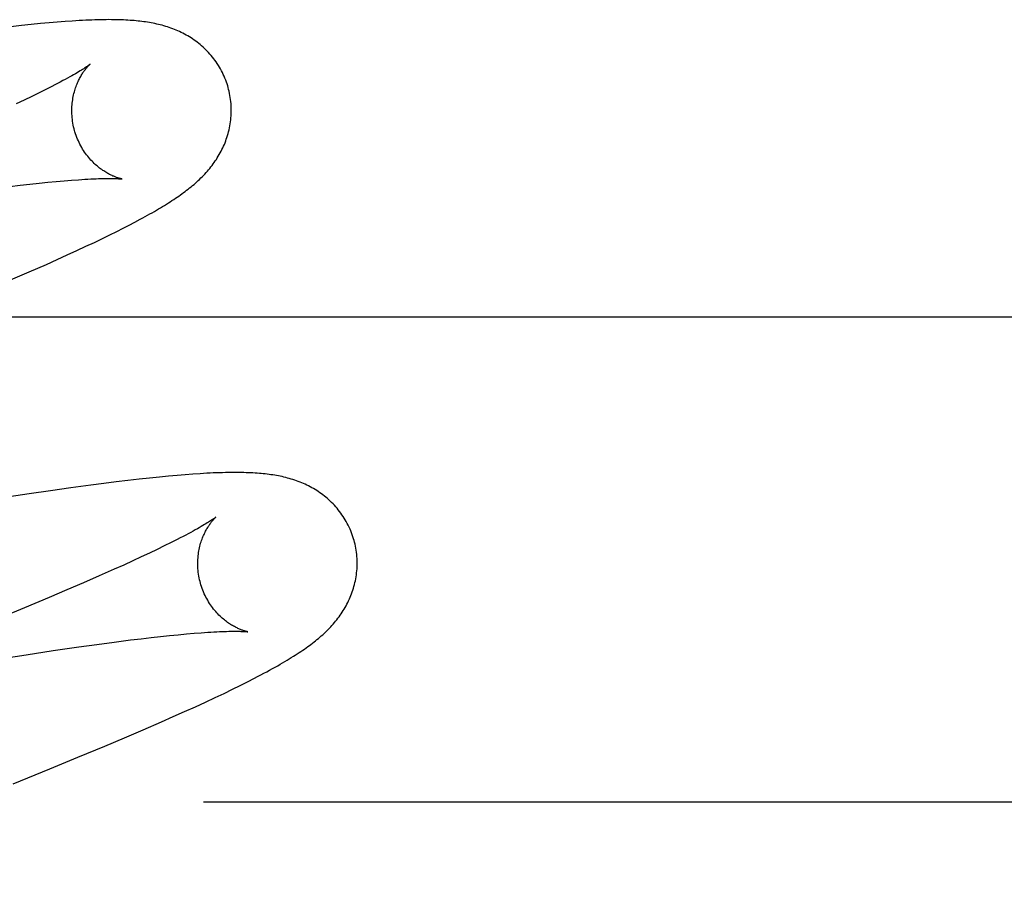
# Model space of a CAD drawing. Header units: inches. Extents: x 0 to 270, y 0 to 175.
# Tile 37 of 95: x 78.024 to 78.148, y 85.859 to 85.97. Entities that reach past the tile are written whole.
import ezdxf

# ---------------------------------------------------------------- set-up
doc = ezdxf.new("R2010")
doc.units = ezdxf.units.IN
doc.header["$LTSCALE"] = 14.84127
doc.header["$MEASUREMENT"] = 0
doc.linetypes.add('HIDDEN', pattern=[0.2, 0.1, -0.1])
doc.layers.add('DEFAULT_2', color=8, linetype='HIDDEN')

msp = doc.modelspace()

# ---------------------------------------------------------------- linework, layer by layer
at = {"layer": 'DEFAULT_2', "color": 8, "linetype": 'HIDDEN'}
for p, q in [((78.02466, 85.96893), (78.02334, 85.96878)), ((78.02589, 85.96905), (78.02466, 85.96893)), ((78.02705, 85.96917), (78.02589, 85.96905)), ((78.02813, 85.96927), (78.02705, 85.96917)), ((78.02915, 85.96935), (78.02813, 85.96927)), ((78.03012, 85.96943), (78.02915, 85.96935)), ((78.02686, 85.96048), (78.02596, 85.96004)), ((78.0277, 85.96089), (78.02686, 85.96048)), ((78.02847, 85.96129), (78.0277, 85.96089)), ((78.025, 85.95958), (78.02398, 85.95911)), ((78.02596, 85.96004), (78.025, 85.95958)), ((78.0257, 85.94902), (78.02687, 85.94915)), ((78.02687, 85.94915), (78.02798, 85.94926)), ((78.02798, 85.94926), (78.02903, 85.94936)), ((78.02903, 85.94936), (78.03002, 85.94945)), ((78.03002, 85.94945), (78.03095, 85.94953)), ((78.0232, 85.94872), (78.02448, 85.94888)), ((78.02448, 85.94888), (78.0257, 85.94902)), ((78.03817, 85.94389), (78.03888, 85.94426)), ((78.03888, 85.94426), (78.03955, 85.94462)), ((78.03573, 85.94266), (78.0366, 85.94309)), ((78.0366, 85.94309), (78.03741, 85.9435)), ((78.03741, 85.9435), (78.03817, 85.94389)), ((78.03275, 85.94123), (78.03381, 85.94173)), ((78.03381, 85.94173), (78.0348, 85.94221)), ((78.0348, 85.94221), (78.03573, 85.94266)), ((78.03041, 85.94015), (78.03161, 85.9407)), ((78.03161, 85.9407), (78.03275, 85.94123)), ((78.02778, 85.93897), (78.02913, 85.93957)), ((78.02913, 85.93957), (78.03041, 85.94015)), ((78.0233, 85.93702), (78.02561, 85.93802)), ((78.02561, 85.93802), (78.02778, 85.93897)), ((77.86889, 85.93237), (78.36889, 85.93237)), ((78.04072, 85.91216), (78.03941, 85.91202)), ((78.04195, 85.91229), (78.04072, 85.91216)), ((78.0431, 85.9124), (78.04195, 85.91229)), ((78.04418, 85.9125), (78.0431, 85.9124)), ((78.04519, 85.91258), (78.04418, 85.9125)), ((78.04615, 85.91265), (78.04519, 85.91258)), ((78.03085, 85.91094), (78.02828, 85.91058)), ((78.03335, 85.91128), (78.03085, 85.91094)), ((78.03497, 85.91149), (78.03335, 85.91128)), ((78.03653, 85.91169), (78.03497, 85.91149)), ((78.03801, 85.91186), (78.03653, 85.91169)), ((78.03941, 85.91202), (78.03801, 85.91186)), ((78.02564, 85.9102), (78.02198, 85.90965)), ((78.02828, 85.91058), (78.02564, 85.9102)), ((78.04257, 85.90365), (78.04167, 85.90321)), ((78.04342, 85.90407), (78.04257, 85.90365)), ((78.0442, 85.90446), (78.04342, 85.90407)), ((78.03969, 85.90227), (78.03861, 85.90178)), ((78.04071, 85.90275), (78.03969, 85.90227)), ((78.04167, 85.90321), (78.04071, 85.90275)), ((78.03748, 85.90126), (78.0363, 85.90073)), ((78.03861, 85.90178), (78.03748, 85.90126)), ((78.03442, 85.8999), (78.03243, 85.89903)), ((78.0363, 85.90073), (78.03442, 85.8999)), ((78.03243, 85.89903), (78.03033, 85.89813)), ((78.03033, 85.89813), (78.02812, 85.8972)), ((78.02812, 85.8972), (78.02503, 85.8959)), ((78.02503, 85.8959), (78.02176, 85.89455)), ((78.04211, 85.89229), (78.04324, 85.89241)), ((78.04324, 85.89241), (78.04432, 85.89252)), ((78.04432, 85.89252), (78.04534, 85.89262)), ((78.04534, 85.89262), (78.0463, 85.8927)), ((78.03184, 85.89099), (78.03412, 85.8913)), ((78.03412, 85.8913), (78.0363, 85.89159)), ((78.0363, 85.89159), (78.03835, 85.89186)), ((78.03835, 85.89186), (78.03966, 85.89201)), ((78.03966, 85.89201), (78.04091, 85.89216)), ((78.04091, 85.89216), (78.04211, 85.89229)), ((78.02075, 85.88932), (78.02523, 85.89001)), ((78.02523, 85.89001), (78.02862, 85.89052)), ((78.02862, 85.89052), (78.03184, 85.89099)), ((78.05209, 85.88615), (78.05301, 85.88661)), ((78.05301, 85.88661), (78.05387, 85.88705)), ((78.04894, 85.88463), (78.05006, 85.88516)), ((78.05006, 85.88516), (78.05111, 85.88567)), ((78.05111, 85.88567), (78.05209, 85.88615)), ((78.04647, 85.88349), (78.04775, 85.88407)), ((78.04775, 85.88407), (78.04894, 85.88463)), ((78.0437, 85.88224), (78.04512, 85.88287)), ((78.04512, 85.88287), (78.04647, 85.88349)), ((78.03992, 85.88059), (78.04222, 85.88159)), ((78.04222, 85.88159), (78.0437, 85.88224)), ((78.03756, 85.87958), (78.03992, 85.88059)), ((78.03512, 85.87855), (78.03756, 85.87958)), ((78.03173, 85.87714), (78.03512, 85.87855)), ((78.02821, 85.87569), (78.03173, 85.87714)), ((78.02361, 85.87383), (78.02821, 85.87569)), ((78.04749, 85.87157), (78.30674, 85.87157))]:
    msp.add_line(p, q, dxfattribs=at)
for points in [[(78.05058, 85.96113), (78.05052, 85.96134), (78.05044, 85.96159), (78.05036, 85.96184), (78.05027, 85.96208), (78.05017, 85.96232), (78.05007, 85.96256), (78.04996, 85.96279), (78.04985, 85.96303), (78.04973, 85.96326), (78.04961, 85.96348), (78.04948, 85.96371), (78.04935, 85.96392), (78.04921, 85.96414), (78.04907, 85.96435), (78.04892, 85.96456), (78.04877, 85.96476), (78.04861, 85.96496), (78.04846, 85.96515), (78.04829, 85.96534), (78.04813, 85.96552), (78.04796, 85.9657), (78.04779, 85.96588), (78.04761, 85.96605), (78.04743, 85.96621), (78.04725, 85.96637), (78.04707, 85.96653), (78.04689, 85.96668), (78.0467, 85.96682), (78.04651, 85.96697), (78.04632, 85.9671), (78.04612, 85.96724), (78.04592, 85.96737), (78.04572, 85.96749), (78.04552, 85.96761), (78.04531, 85.96773), (78.04511, 85.96784), (78.0449, 85.96795), (78.04469, 85.96806), (78.04448, 85.96816), (78.04427, 85.96825), (78.04406, 85.96834), (78.04385, 85.96843), (78.04363, 85.96851), (78.04341, 85.96859), (78.04319, 85.96867), (78.04297, 85.96875), (78.04275, 85.96882), (78.04252, 85.96888), (78.0423, 85.96895), (78.04207, 85.969), (78.04184, 85.96906), (78.04162, 85.96911), (78.04139, 85.96916), (78.04116, 85.96921), (78.04093, 85.96925), (78.0407, 85.96929), (78.04047, 85.96933), (78.04023, 85.96937), (78.04, 85.9694), (78.03976, 85.96943), (78.03952, 85.96946), (78.03928, 85.96949), (78.03903, 85.96951), (78.03878, 85.96954), (78.03853, 85.96956), (78.03827, 85.96957), (78.038, 85.96959), (78.03773, 85.96961), (78.03745, 85.96962), (78.03716, 85.96963), (78.03687, 85.96964), (78.03657, 85.96965), (78.03626, 85.96965), (78.03594, 85.96965), (78.03562, 85.96966), (78.03529, 85.96965), (78.03495, 85.96965), (78.0346, 85.96964), (78.03424, 85.96964), (78.03387, 85.96963), (78.0335, 85.96961), (78.03311, 85.9696), (78.03271, 85.96958), (78.03231, 85.96956), (78.03189, 85.96954), (78.03147, 85.96952), (78.03103, 85.96949), (78.03012, 85.96943)], [(78.03326, 85.96407), (78.03325, 85.96406), (78.03324, 85.96405), (78.03322, 85.96403), (78.03318, 85.96401), (78.03315, 85.96398), (78.0331, 85.96394), (78.03304, 85.9639), (78.03297, 85.96385), (78.03289, 85.9638), (78.0328, 85.96373), (78.0327, 85.96367), (78.03258, 85.96359), (78.03246, 85.96351), (78.03232, 85.96342), (78.03217, 85.96333), (78.032, 85.96322), (78.03182, 85.96312), (78.03163, 85.963), (78.03142, 85.96288), (78.0312, 85.96275), (78.03097, 85.96262), (78.03071, 85.96248), (78.03044, 85.96233), (78.03015, 85.96217), (78.02985, 85.96201), (78.02953, 85.96184), (78.02919, 85.96166), (78.02884, 85.96148), (78.02847, 85.96129)], [(78.03131, 85.95577), (78.03126, 85.95597), (78.0312, 85.9562), (78.03115, 85.95644), (78.03111, 85.95667), (78.03107, 85.95691), (78.03104, 85.95714), (78.03102, 85.95738), (78.031, 85.95761), (78.03098, 85.95784), (78.03098, 85.95807), (78.03098, 85.9583), (78.03098, 85.95853), (78.03099, 85.95875), (78.03101, 85.95897), (78.03103, 85.95919), (78.03105, 85.9594), (78.03108, 85.95961), (78.03112, 85.95982), (78.03116, 85.96002), (78.0312, 85.96021), (78.03124, 85.9604), (78.03129, 85.96059), (78.03134, 85.96077), (78.0314, 85.96095), (78.03145, 85.96112), (78.03151, 85.96128), (78.03157, 85.96144), (78.03163, 85.96159), (78.03169, 85.96174), (78.03176, 85.96189), (78.03182, 85.96203), (78.03189, 85.96216), (78.03195, 85.96229), (78.03202, 85.96241), (78.03209, 85.96253), (78.03215, 85.96265), (78.03222, 85.96276), (78.03228, 85.96287), (78.03235, 85.96297), (78.03241, 85.96306), (78.03248, 85.96316), (78.03254, 85.96325), (78.0326, 85.96333), (78.03267, 85.96341), (78.03272, 85.96349), (78.03278, 85.96356), (78.03284, 85.96362), (78.03289, 85.96369), (78.03294, 85.96375), (78.03299, 85.9638), (78.03304, 85.96385), (78.03308, 85.96389), (78.03312, 85.96393), (78.03315, 85.96397), (78.03318, 85.964), (78.03321, 85.96402), (78.03323, 85.96404), (78.03325, 85.96405), (78.03326, 85.96406), (78.03326, 85.96407)], [(78.03955, 85.94462), (78.03987, 85.94479), (78.04018, 85.94496), (78.04048, 85.94513), (78.04077, 85.94529), (78.04105, 85.94545), (78.04133, 85.94561), (78.0416, 85.94577), (78.04186, 85.94592), (78.04211, 85.94607), (78.04236, 85.94622), (78.04261, 85.94637), (78.04284, 85.94652), (78.04308, 85.94667), (78.0433, 85.94681), (78.04353, 85.94696), (78.04375, 85.9471), (78.04396, 85.94725), (78.04418, 85.94739), (78.04438, 85.94753), (78.04459, 85.94768), (78.04479, 85.94782), (78.04499, 85.94797), (78.04518, 85.94811), (78.04537, 85.94826), (78.04556, 85.9484), (78.04575, 85.94855), (78.04593, 85.9487), (78.04612, 85.94885), (78.0463, 85.949), (78.04647, 85.94916), (78.04665, 85.94932), (78.04682, 85.94947), (78.04699, 85.94963), (78.04716, 85.9498), (78.04733, 85.94996), (78.04749, 85.95013), (78.04765, 85.9503), (78.04781, 85.95048), (78.04797, 85.95065), (78.04812, 85.95083), (78.04827, 85.95101), (78.04842, 85.95119), (78.04856, 85.95137), (78.0487, 85.95156), (78.04884, 85.95175), (78.04897, 85.95194), (78.0491, 85.95213), (78.04922, 85.95233), (78.04934, 85.95253), (78.04946, 85.95273), (78.04958, 85.95294), (78.04969, 85.95315), (78.0498, 85.95336), (78.0499, 85.95358), (78.05, 85.95379), (78.0501, 85.95401), (78.05019, 85.95423), (78.05027, 85.95445), (78.05035, 85.95468), (78.05043, 85.9549), (78.0505, 85.95514), (78.05057, 85.95537), (78.05063, 85.95561), (78.05069, 85.95584), (78.05074, 85.95609), (78.05079, 85.95633), (78.05083, 85.95658), (78.05087, 85.95683), (78.0509, 85.95708), (78.05093, 85.95733), (78.05095, 85.95758), (78.05096, 85.95784), (78.05097, 85.95809), (78.05097, 85.95835), (78.05096, 85.95861), (78.05095, 85.95887), (78.05094, 85.95912), (78.05091, 85.95938), (78.05088, 85.95964), (78.05085, 85.9599), (78.0508, 85.96015), (78.05075, 85.96041), (78.0507, 85.96067), (78.05064, 85.96092), (78.05058, 85.96113)], [(78.03726, 85.94967), (78.03726, 85.94967), (78.03726, 85.94967), (78.03724, 85.94968), (78.03722, 85.94968), (78.03719, 85.94969), (78.03716, 85.94969), (78.03712, 85.9497), (78.03707, 85.94972), (78.03702, 85.94973), (78.03696, 85.94975), (78.03689, 85.94976), (78.03683, 85.94978), (78.03675, 85.94981), (78.03667, 85.94983), (78.03659, 85.94986), (78.03651, 85.94989), (78.03642, 85.94993), (78.03632, 85.94997), (78.03623, 85.95001), (78.03613, 85.95005), (78.03602, 85.9501), (78.03592, 85.95014), (78.03581, 85.9502), (78.0357, 85.95025), (78.03558, 85.95032), (78.03547, 85.95038), (78.03535, 85.95045), (78.03523, 85.95052), (78.0351, 85.9506), (78.03498, 85.95068), (78.03485, 85.95076), (78.03472, 85.95085), (78.03459, 85.95095), (78.03446, 85.95105), (78.03433, 85.95115), (78.03419, 85.95127), (78.03406, 85.95138), (78.03392, 85.9515), (78.03378, 85.95163), (78.03365, 85.95177), (78.03351, 85.95191), (78.03337, 85.95205), (78.03323, 85.9522), (78.0331, 85.95236), (78.03297, 85.95253), (78.03283, 85.9527), (78.0327, 85.95287), (78.03258, 85.95305), (78.03245, 85.95324), (78.03233, 85.95343), (78.03222, 85.95362), (78.0321, 85.95382), (78.03199, 85.95403), (78.03189, 85.95424), (78.03179, 85.95445), (78.03169, 85.95467), (78.0316, 85.95489), (78.03152, 85.95512), (78.03144, 85.95534), (78.03137, 85.95557), (78.03131, 85.95577)], [(78.03095, 85.94953), (78.03182, 85.94959), (78.03222, 85.94962), (78.03262, 85.94964), (78.03299, 85.94966), (78.03335, 85.94968), (78.03369, 85.9497), (78.03402, 85.94971), (78.03432, 85.94972), (78.03461, 85.94973), (78.03489, 85.94974), (78.03514, 85.94974), (78.03538, 85.94975), (78.0356, 85.94975), (78.0358, 85.94975), (78.03599, 85.94974), (78.03616, 85.94974), (78.03632, 85.94974), (78.03646, 85.94973), (78.03659, 85.94973), (78.03671, 85.94972), (78.03681, 85.94971), (78.0369, 85.94971), (78.03699, 85.9497), (78.03706, 85.9497), (78.03711, 85.94969), (78.03716, 85.94969), (78.0372, 85.94968), (78.03723, 85.94968), (78.03725, 85.94967), (78.03726, 85.94967)], [(78.06637, 85.90434), (78.06631, 85.90455), (78.06623, 85.9048), (78.06615, 85.90505), (78.06606, 85.90529), (78.06596, 85.90554), (78.06586, 85.90577), (78.06575, 85.90601), (78.06564, 85.90625), (78.06552, 85.90648), (78.06539, 85.9067), (78.06526, 85.90693), (78.06513, 85.90715), (78.06499, 85.90736), (78.06485, 85.90757), (78.0647, 85.90778), (78.06455, 85.90798), (78.06439, 85.90818), (78.06423, 85.90838), (78.06407, 85.90857), (78.0639, 85.90875), (78.06373, 85.90893), (78.06356, 85.90911), (78.06338, 85.90928), (78.0632, 85.90944), (78.06302, 85.9096), (78.06284, 85.90976), (78.06265, 85.90991), (78.06246, 85.91005), (78.06227, 85.9102), (78.06208, 85.91033), (78.06188, 85.91047), (78.06168, 85.9106), (78.06148, 85.91072), (78.06127, 85.91084), (78.06107, 85.91096), (78.06086, 85.91107), (78.06065, 85.91118), (78.06044, 85.91129), (78.06023, 85.91138), (78.06002, 85.91148), (78.0598, 85.91157), (78.05959, 85.91166), (78.05937, 85.91174), (78.05915, 85.91182), (78.05893, 85.9119), (78.05871, 85.91197), (78.05848, 85.91204), (78.05825, 85.91211), (78.05803, 85.91217), (78.0578, 85.91223), (78.05757, 85.91228), (78.05734, 85.91234), (78.05711, 85.91239), (78.05688, 85.91243), (78.05665, 85.91247), (78.05642, 85.91252), (78.05619, 85.91255), (78.05595, 85.91259), (78.05571, 85.91262), (78.05548, 85.91265), (78.05523, 85.91268), (78.05499, 85.91271), (78.05474, 85.91273), (78.05449, 85.91275), (78.05423, 85.91277), (78.05396, 85.91279), (78.05369, 85.91281), (78.05342, 85.91282), (78.05313, 85.91283), (78.05284, 85.91284), (78.05254, 85.91285), (78.05224, 85.91286), (78.05193, 85.91286), (78.0516, 85.91286), (78.05128, 85.91286), (78.05094, 85.91286), (78.05059, 85.91286), (78.05024, 85.91285), (78.04987, 85.91284), (78.0495, 85.91283), (78.04912, 85.91282), (78.04872, 85.9128), (78.04832, 85.91278), (78.04791, 85.91276), (78.04749, 85.91274), (78.04705, 85.91271), (78.04615, 85.91265)], [(78.04905, 85.90728), (78.04904, 85.90727), (78.04903, 85.90726), (78.04901, 85.90724), (78.04898, 85.90722), (78.04894, 85.90719), (78.04889, 85.90715), (78.04883, 85.90711), (78.04876, 85.90706), (78.04868, 85.907), (78.04859, 85.90694), (78.04849, 85.90687), (78.04837, 85.9068), (78.04824, 85.90672), (78.0481, 85.90663), (78.04795, 85.90653), (78.04778, 85.90643), (78.0476, 85.90632), (78.0474, 85.9062), (78.04719, 85.90608), (78.04696, 85.90594), (78.04672, 85.9058), (78.04646, 85.90566), (78.04618, 85.90551), (78.04589, 85.90535), (78.04558, 85.90518), (78.04526, 85.90501), (78.04492, 85.90484), (78.04457, 85.90465), (78.0442, 85.90446)], [(78.0471, 85.89898), (78.04705, 85.89918), (78.04699, 85.89941), (78.04694, 85.89965), (78.0469, 85.89988), (78.04686, 85.90012), (78.04683, 85.90035), (78.04681, 85.90059), (78.04679, 85.90082), (78.04677, 85.90105), (78.04677, 85.90128), (78.04677, 85.90151), (78.04677, 85.90174), (78.04678, 85.90196), (78.0468, 85.90218), (78.04682, 85.9024), (78.04684, 85.90261), (78.04687, 85.90282), (78.04691, 85.90302), (78.04695, 85.90322), (78.04699, 85.90342), (78.04703, 85.90361), (78.04708, 85.9038), (78.04713, 85.90398), (78.04719, 85.90415), (78.04724, 85.90432), (78.0473, 85.90449), (78.04736, 85.90465), (78.04742, 85.9048), (78.04748, 85.90495), (78.04755, 85.90509), (78.04761, 85.90523), (78.04768, 85.90537), (78.04774, 85.90549), (78.04781, 85.90562), (78.04787, 85.90574), (78.04794, 85.90585), (78.04801, 85.90596), (78.04807, 85.90607), (78.04814, 85.90617), (78.0482, 85.90627), (78.04827, 85.90636), (78.04833, 85.90645), (78.04839, 85.90654), (78.04845, 85.90662), (78.04851, 85.90669), (78.04857, 85.90676), (78.04863, 85.90683), (78.04868, 85.90689), (78.04873, 85.90695), (78.04878, 85.90701), (78.04883, 85.90705), (78.04887, 85.9071), (78.04891, 85.90714), (78.04894, 85.90717), (78.04897, 85.9072), (78.049, 85.90723), (78.04902, 85.90725), (78.04904, 85.90726), (78.04905, 85.90727), (78.04905, 85.90728)], [(78.05387, 85.88705), (78.05428, 85.88726), (78.05468, 85.88747), (78.05506, 85.88768), (78.05543, 85.88787), (78.05578, 85.88807), (78.05613, 85.88826), (78.05646, 85.88845), (78.05679, 85.88863), (78.0571, 85.88881), (78.0574, 85.88898), (78.05769, 85.88915), (78.05797, 85.88932), (78.05824, 85.88949), (78.0585, 85.88965), (78.05876, 85.88981), (78.059, 85.88996), (78.05924, 85.89012), (78.05948, 85.89027), (78.0597, 85.89042), (78.05993, 85.89057), (78.06014, 85.89072), (78.06035, 85.89087), (78.06056, 85.89102), (78.06076, 85.89116), (78.06096, 85.89131), (78.06116, 85.89146), (78.06135, 85.89161), (78.06154, 85.89176), (78.06172, 85.89191), (78.0619, 85.89206), (78.06208, 85.89221), (78.06226, 85.89237), (78.06244, 85.89252), (78.06261, 85.89268), (78.06278, 85.89284), (78.06295, 85.893), (78.06312, 85.89317), (78.06328, 85.89334), (78.06344, 85.89351), (78.0636, 85.89368), (78.06376, 85.89386), (78.06391, 85.89403), (78.06406, 85.89421), (78.06421, 85.8944), (78.06435, 85.89458), (78.06449, 85.89477), (78.06462, 85.89495), (78.06476, 85.89515), (78.06489, 85.89534), (78.06501, 85.89554), (78.06513, 85.89574), (78.06525, 85.89594), (78.06537, 85.89615), (78.06548, 85.89636), (78.06559, 85.89657), (78.06569, 85.89678), (78.06579, 85.897), (78.06589, 85.89722), (78.06598, 85.89744), (78.06606, 85.89766), (78.06614, 85.89788), (78.06622, 85.89811), (78.06629, 85.89834), (78.06636, 85.89858), (78.06642, 85.89881), (78.06648, 85.89905), (78.06653, 85.89929), (78.06658, 85.89954), (78.06662, 85.89978), (78.06666, 85.90003), (78.06669, 85.90028), (78.06672, 85.90053), (78.06674, 85.90079), (78.06675, 85.90104), (78.06676, 85.9013), (78.06676, 85.90156), (78.06675, 85.90181), (78.06674, 85.90207), (78.06673, 85.90233), (78.0667, 85.90259), (78.06667, 85.90285), (78.06664, 85.90311), (78.06659, 85.90336), (78.06654, 85.90362), (78.06649, 85.90387), (78.06643, 85.90413), (78.06637, 85.90434)], [(78.05305, 85.89288), (78.05305, 85.89288), (78.05305, 85.89288), (78.05303, 85.89289), (78.05301, 85.89289), (78.05298, 85.8929), (78.05295, 85.8929), (78.05291, 85.89291), (78.05286, 85.89293), (78.0528, 85.89294), (78.05275, 85.89296), (78.05268, 85.89297), (78.05261, 85.89299), (78.05254, 85.89302), (78.05246, 85.89304), (78.05238, 85.89307), (78.05229, 85.8931), (78.0522, 85.89314), (78.05211, 85.89318), (78.05201, 85.89322), (78.05191, 85.89326), (78.05181, 85.89331), (78.0517, 85.89336), (78.05159, 85.89341), (78.05148, 85.89347), (78.05137, 85.89353), (78.05125, 85.89359), (78.05113, 85.89366), (78.05101, 85.89373), (78.05089, 85.89381), (78.05077, 85.89389), (78.05064, 85.89398), (78.05051, 85.89407), (78.05038, 85.89416), (78.05025, 85.89426), (78.05011, 85.89437), (78.04998, 85.89448), (78.04984, 85.89459), (78.04971, 85.89472), (78.04957, 85.89484), (78.04943, 85.89498), (78.0493, 85.89512), (78.04916, 85.89526), (78.04902, 85.89542), (78.04889, 85.89557), (78.04875, 85.89574), (78.04862, 85.89591), (78.04849, 85.89608), (78.04837, 85.89626), (78.04824, 85.89645), (78.04812, 85.89664), (78.04801, 85.89684), (78.04789, 85.89704), (78.04778, 85.89724), (78.04768, 85.89745), (78.04758, 85.89766), (78.04748, 85.89788), (78.0474, 85.8981), (78.04731, 85.89832), (78.04723, 85.89855), (78.04716, 85.89878), (78.0471, 85.89898)], [(78.0463, 85.8927), (78.04719, 85.89277), (78.04761, 85.8928), (78.04802, 85.89283), (78.04842, 85.89285), (78.04879, 85.89287), (78.04915, 85.89289), (78.04949, 85.89291), (78.0498, 85.89292), (78.0501, 85.89293), (78.05039, 85.89294), (78.05065, 85.89295), (78.05089, 85.89295), (78.05112, 85.89295), (78.05133, 85.89295), (78.05153, 85.89295), (78.05171, 85.89295), (78.05188, 85.89295), (78.05204, 85.89295), (78.05218, 85.89294), (78.05231, 85.89294), (78.05243, 85.89293), (78.05254, 85.89293), (78.05263, 85.89292), (78.05272, 85.89292), (78.05279, 85.89291), (78.05286, 85.8929), (78.05292, 85.8929), (78.05296, 85.89289), (78.053, 85.89289), (78.05303, 85.89289), (78.05304, 85.89288), (78.05305, 85.89288)]]:
    msp.add_lwpolyline(points, dxfattribs=at)

doc.saveas('drawing.dxf')
